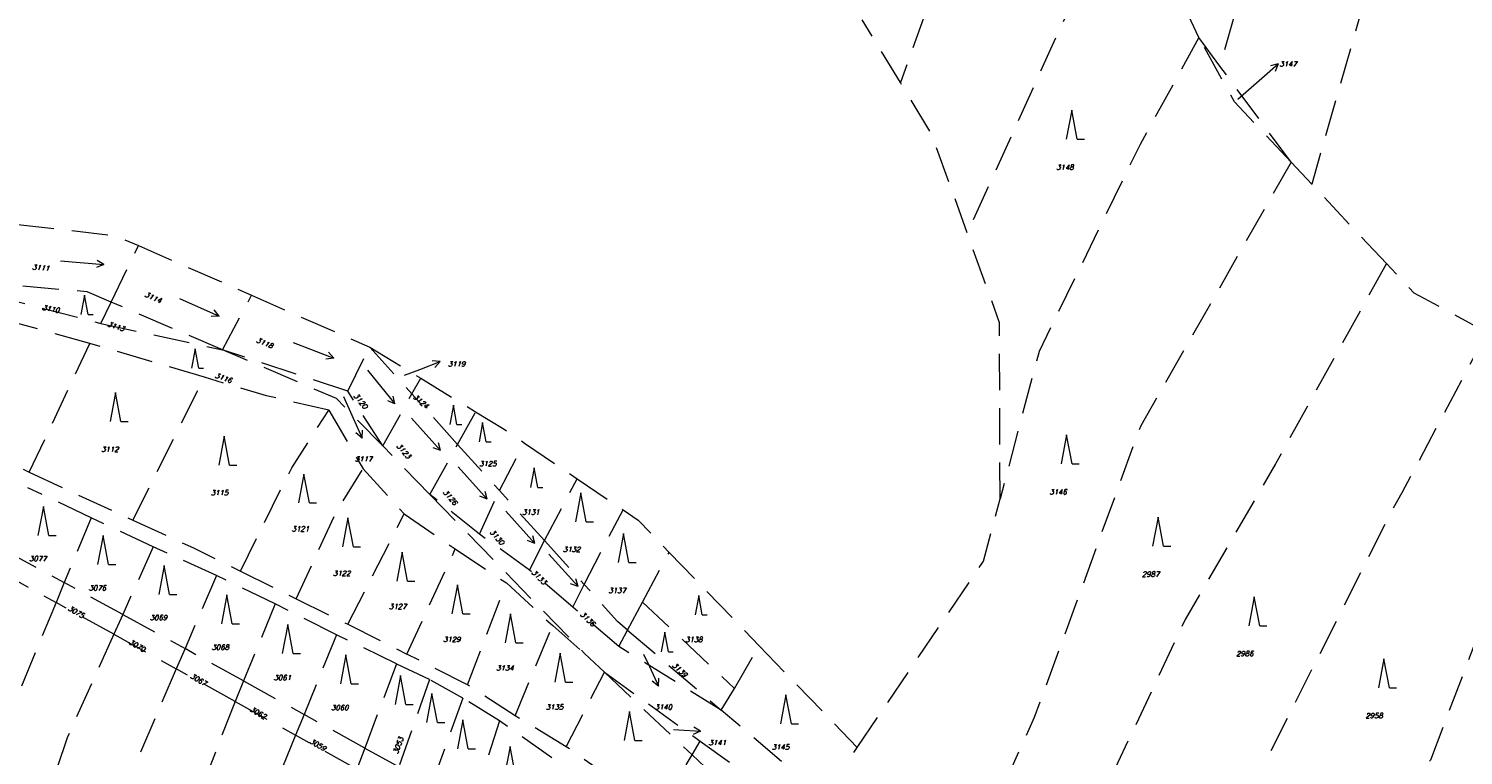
# Model space of a CAD drawing. Header units: metres. Extents: x -626722 to -621116, y -1178216 to -1174550.
# Tile 71 of 86: x -624672 to -624473, y -1175799 to -1175698. Entities that reach past the tile are written whole.
import ezdxf
from ezdxf.enums import TextEntityAlignment as Align

# ---------------------------------------------------------------- set-up
doc = ezdxf.new("R2010")
doc.units = ezdxf.units.M
doc.header["$MEASUREMENT"] = 0
doc.linetypes.add('DASHEDX2', pattern=[1.5, 1, -0.5])
for name, color, linetype, lineweight in [('8_kat_KN_Hranice parcel', 200, 'DASHEDX2', 25), ('8_kat_KN_PČ popisy', 210, 'Continuous', 0), ('8_kat_KN_Značky kultur', 7, 'Continuous', 0), ('8_kat_KN_Čísla parcel', 200, 'Continuous', 25)]:
    doc.layers.add(name, color=color, linetype=linetype, lineweight=lineweight)
doc.styles.add('Style-ITALICS', font='ITALICS.shx')

# ---------------------------------------------------------------- blocks, each defined once
blk = doc.blocks.new('1029_32')
at = {"layer": '8_kat_KN_PČ popisy', "color": 6, "linetype": 'Continuous', "lineweight": 0}
for p, q in [((0, 0), (2.27, 1.97)), ((2.27, 1.97), (1.18, 1.69)), ((2.27, 1.97), (1.84, 0.93))]:
    blk.add_line(p, q, dxfattribs=at)
blk = doc.blocks.new('1029_40')
at = {"layer": '8_kat_KN_PČ popisy', "color": 6, "linetype": 'Continuous', "lineweight": 0}
for p, q in [((0, 0), (1.22, -2.74)), ((1.22, -2.74), (1.27, -1.62)), ((1.22, -2.74), (0.36, -2.03))]:
    blk.add_line(p, q, dxfattribs=at)
blk = doc.blocks.new('1029_91')
at = {"layer": '8_kat_KN_PČ popisy', "color": 6, "linetype": 'Continuous', "lineweight": 0}
for p, q in [((0, 0), (2.8, 1.07)), ((2.8, 1.07), (1.69, 1.18)), ((2.8, 1.07), (2.05, 0.25))]:
    blk.add_line(p, q, dxfattribs=at)
blk = doc.blocks.new('1029_130')
at = {"layer": '8_kat_KN_PČ popisy', "color": 6, "linetype": 'Continuous', "lineweight": 0}
for p, q in [((0, 0), (1.27, -2.72)), ((1.27, -2.72), (1.3, -1.6)), ((1.27, -2.72), (0.39, -2.02))]:
    blk.add_line(p, q, dxfattribs=at)
blk = doc.blocks.new('1029_53')
at = {"layer": '8_kat_KN_PČ popisy', "color": 6, "linetype": 'Continuous', "lineweight": 0}
for p, q in [((0, 0), (2.99, -0.21)), ((2.99, -0.21), (2.03, 0.36)), ((2.99, -0.21), (1.96, -0.64))]:
    blk.add_line(p, q, dxfattribs=at)
blk = doc.blocks.new('3.08')
at = {"layer": '8_kat_KN_Značky kultur', "color": 7, "linetype": 'Continuous', "lineweight": 13}
for p, q in [((0, 4), (-0.75, 0)), ((0.75, 0), (0, 4)), ((0.75, 0), (1.75, 0))]:
    blk.add_line(p, q, dxfattribs=at)
blk = doc.blocks.new('8.02_15')
at = {"layer": '8_kat_KN_Značky kultur', "color": 7, "linetype": 'Continuous', "lineweight": 13}
for p, q in [((-2, 2.21), (2.01, -2.25)), ((2.01, -2.25), (0.99, -1.86)), ((2.01, -2.25), (1.73, -1.19))]:
    blk.add_line(p, q, dxfattribs=at)
blk = doc.blocks.new('3.08_1')
at = {"layer": '8_kat_KN_Značky kultur', "color": 7, "linetype": 'Continuous', "lineweight": 13}
for p, q in [((0, 2.68), (-0.5, 0)), ((0.5, 0), (0, 2.68)), ((0.5, 0), (1.17, 0))]:
    blk.add_line(p, q, dxfattribs=at)
blk = doc.blocks.new('8.02_22')
at = {"layer": '8_kat_KN_Značky kultur', "color": 7, "linetype": 'Continuous', "lineweight": 13}
for p, q in [((-2.97, 0.25), (3.01, -0.27)), ((3.01, -0.27), (2.08, 0.31)), ((3.01, -0.27), (1.99, -0.69))]:
    blk.add_line(p, q, dxfattribs=at)
blk = doc.blocks.new('8.02_24')
at = {"layer": '8_kat_KN_Značky kultur', "color": 7, "linetype": 'Continuous', "lineweight": 13}
for p, q in [((-2.73, 1.2), (2.75, -1.24)), ((2.75, -1.24), (1.66, -1.3)), ((2.75, -1.24), (2.06, -0.38))]:
    blk.add_line(p, q, dxfattribs=at)
blk = doc.blocks.new('8.02_25')
at = {"layer": '8_kat_KN_Značky kultur', "color": 7, "linetype": 'Continuous', "lineweight": 13}
for p, q in [((-2.79, 1.06), (2.81, -1.09)), ((2.81, -1.09), (1.72, -1.21)), ((2.81, -1.09), (2.08, -0.27))]:
    blk.add_line(p, q, dxfattribs=at)
blk = doc.blocks.new('8.02_26')
at = {"layer": '8_kat_KN_Značky kultur', "color": 7, "linetype": 'Continuous', "lineweight": 13}
for p, q in [((-1.88, 2.31), (1.89, -2.35)), ((1.89, -2.35), (0.89, -1.91)), ((1.89, -2.35), (1.67, -1.28))]:
    blk.add_line(p, q, dxfattribs=at)

msp = doc.modelspace()

# ---------------------------------------------------------------- linework, layer by layer
at = {"layer": '8_kat_KN_Hranice parcel', "lineweight": 13, "ltscale": 5}
for p, q in [((-624510, -1175699.49), (-624519.34, -1175679.67)), ((-624551.22, -1175705.7), (-624556.5, -1175697.03)), ((-624507.1, -1175703.41), (-624510, -1175699.49)), ((-624497.26, -1175716.69), (-624507.1, -1175703.41)), ((-624494.42, -1175719.71), (-624497.26, -1175716.69)), ((-624484.11, -1175730.69), (-624494.42, -1175719.71)), ((-624660.18, -1175735.99), (-624656.41, -1175728.2)), ((-624656.41, -1175728.2), (-624640.8, -1175735.05)), ((-624676.94, -1175734.96), (-624661.61, -1175738.94)), ((-624644.8, -1175742.58), (-624640.8, -1175735.05)), ((-624640.8, -1175735.05), (-624624.48, -1175742.21)), ((-624663.1, -1175741.7), (-624678.59, -1175737.44)), ((-624661.61, -1175738.94), (-624660.18, -1175735.99)), ((-624644.8, -1175742.58), (-624660.18, -1175735.99)), ((-624661.61, -1175738.94), (-624644.8, -1175742.58)), ((-624671.48, -1175759.48), (-624663.1, -1175741.7)), ((-624647.31, -1175746.38), (-624663.1, -1175741.7)), ((-624627.49, -1175748.28), (-624644.8, -1175742.58)), ((-624627.49, -1175748.28), (-624624.48, -1175742.21)), ((-624624.48, -1175742.21), (-624617.44, -1175746.52)), ((-624624.48, -1175742.21), (-624618.65, -1175748.67)), ((-624657.19, -1175766.1), (-624647.31, -1175746.38)), ((-624618.65, -1175748.67), (-624617.44, -1175746.52)), ((-624617.44, -1175746.52), (-624609.87, -1175751.14)), ((-624622.69, -1175755.86), (-624627.49, -1175748.28)), ((-624622.69, -1175755.86), (-624618.65, -1175748.67)), ((-624612.34, -1175755.65), (-624618.65, -1175748.67)), ((-624630.14, -1175750.92), (-624625.39, -1175759.01)), ((-624612.34, -1175755.65), (-624609.87, -1175751.14)), ((-624685.88, -1175752.67), (-624671.48, -1175759.48)), ((-624606.57, -1175762.03), (-624603.11, -1175755.46)), ((-624603.11, -1175755.46), (-624595.83, -1175760.39)), ((-624616.17, -1175762.56), (-624622.69, -1175755.86)), ((-624616.17, -1175762.56), (-624612.34, -1175755.65)), ((-624612.34, -1175755.65), (-624606.57, -1175762.03)), ((-624671.48, -1175759.48), (-624657.19, -1175766.1)), ((-624625.39, -1175759.01), (-624619.72, -1175765.25)), ((-624600.34, -1175768.93), (-624595.83, -1175760.39)), ((-624595.83, -1175760.39), (-624589.49, -1175764.68)), ((-624662.95, -1175765.8), (-624671.67, -1175761.62)), ((-624609.33, -1175768.03), (-624616.17, -1175762.56)), ((-624616.17, -1175762.56), (-624594.81, -1175784.51)), ((-624609.33, -1175768.03), (-624606.57, -1175762.03)), ((-624600.34, -1175768.93), (-624606.57, -1175762.03)), ((-624627.49, -1175780.46), (-624619.72, -1175765.25)), ((-624619.72, -1175765.25), (-624612.66, -1175770.08)), ((-624594.88, -1175774.97), (-624589.49, -1175764.68)), ((-624662.95, -1175765.8), (-624666.64, -1175774.72)), ((-624654.36, -1175769.78), (-624662.95, -1175765.8)), ((-624602.43, -1175772.99), (-624609.33, -1175768.03)), ((-624602.43, -1175772.99), (-624600.34, -1175768.93)), ((-624600.34, -1175768.93), (-624594.88, -1175774.97)), ((-624674.97, -1175770.18), (-624666.64, -1175774.72)), ((-624654.36, -1175769.78), (-624658.58, -1175779.13)), ((-624645.63, -1175773.75), (-624654.36, -1175769.78)), ((-624619.34, -1175784.59), (-624612.66, -1175770.08)), ((-624612.66, -1175770.08), (-624605.61, -1175774.76)), ((-624586.83, -1175777.42), (-624583.13, -1175770.55)), ((-624583.13, -1175770.55), (-624570.71, -1175783.43)), ((-624676.02, -1175772.92), (-624667.78, -1175777.47)), ((-624642.34, -1175773.12), (-624634.64, -1175776.95)), ((-624596.45, -1175778.1), (-624602.43, -1175772.99)), ((-624666.64, -1175774.72), (-624667.78, -1175777.47)), ((-624658.58, -1175779.13), (-624666.64, -1175774.72)), ((-624645.63, -1175773.75), (-624649.98, -1175783.83)), ((-624637.54, -1175777.67), (-624645.63, -1175773.75)), ((-624610.97, -1175788.83), (-624605.61, -1175774.76)), ((-624605.61, -1175774.76), (-624599.22, -1175780.65)), ((-624596.45, -1175778.1), (-624594.88, -1175774.97)), ((-624634.64, -1175776.95), (-624627.49, -1175780.46)), ((-624659.81, -1175781.86), (-624667.78, -1175777.47)), ((-624658.58, -1175779.13), (-624659.81, -1175781.86)), ((-624658.58, -1175779.13), (-624649.98, -1175783.83)), ((-624637.54, -1175777.67), (-624641.9, -1175788.3)), ((-624629.05, -1175781.91), (-624637.54, -1175777.67)), ((-624590.08, -1175783.55), (-624596.45, -1175778.1)), ((-624588.87, -1175781.27), (-624586.83, -1175777.42)), ((-624586.83, -1175777.42), (-624574.11, -1175789.34)), ((-624627.49, -1175780.46), (-624619.34, -1175784.59)), ((-624604.41, -1175793.12), (-624599.22, -1175780.65)), ((-624599.22, -1175780.65), (-624594.81, -1175784.51)), ((-624590.08, -1175783.55), (-624588.87, -1175781.27)), ((-624588.87, -1175781.27), (-624575.94, -1175792.33)), ((-624659.81, -1175781.86), (-624651.19, -1175786.63)), ((-624629.05, -1175781.91), (-624633.54, -1175792.92)), ((-624620.79, -1175785.94), (-624629.05, -1175781.91)), ((-624649.98, -1175783.83), (-624651.19, -1175786.63)), ((-624641.9, -1175788.3), (-624649.98, -1175783.83)), ((-624610.97, -1175788.83), (-624619.34, -1175784.59)), ((-624594.81, -1175784.51), (-624592.08, -1175787.09)), ((-624575.94, -1175792.33), (-624590.08, -1175783.55)), ((-624574.11, -1175789.34), (-624570.71, -1175783.43)), ((-624570.71, -1175783.43), (-624557.16, -1175797.49)), ((-624643.07, -1175791.14), (-624651.19, -1175786.63)), ((-624620.79, -1175785.94), (-624625.16, -1175797.56)), ((-624616.22, -1175788.11), (-624620.79, -1175785.94)), ((-624597.36, -1175797.37), (-624592.08, -1175787.09)), ((-624592.08, -1175787.09), (-624578.86, -1175796.6)), ((-624592.08, -1175787.09), (-624579.98, -1175798.49)), ((-624641.9, -1175788.3), (-624643.07, -1175791.14)), ((-624641.9, -1175788.3), (-624633.54, -1175792.92)), ((-624616.22, -1175788.11), (-624620.47, -1175800.15)), ((-624611.62, -1175790.66), (-624616.22, -1175788.11)), ((-624604.41, -1175793.12), (-624610.97, -1175788.83)), ((-624643.07, -1175791.14), (-624634.71, -1175795.79)), ((-624611.62, -1175790.66), (-624615.95, -1175802.65)), ((-624606.56, -1175793.79), (-624611.62, -1175790.66)), ((-624575.94, -1175792.33), (-624574.11, -1175789.34)), ((-624633.54, -1175792.92), (-624634.71, -1175795.79)), ((-624625.16, -1175797.56), (-624633.54, -1175792.92)), ((-624597.36, -1175797.37), (-624604.41, -1175793.12)), ((-624561.95, -1175804.29), (-624575.94, -1175792.33)), ((-624606.56, -1175793.79), (-624610.41, -1175805.72)), ((-624599.35, -1175798.9), (-624606.56, -1175793.79)), ((-624626.27, -1175800.48), (-624634.71, -1175795.79)), ((-624579.98, -1175798.49), (-624578.86, -1175796.6)), ((-624578.86, -1175796.6), (-624563.91, -1175807.34)), ((-624625.16, -1175797.56), (-624626.27, -1175800.48)), ((-624625.16, -1175797.56), (-624620.47, -1175800.15)), ((-624584.63, -1175806.31), (-624597.36, -1175797.37)), ((-624584.63, -1175806.31), (-624579.98, -1175798.49)), ((-624561.95, -1175804.29), (-624557.16, -1175797.49))]:
    msp.add_line(p, q, dxfattribs=at)
at = {"layer": '8_kat_KN_Hranice parcel', "lineweight": 13, "ltscale": 5, "flags": 128}
for points in [[(-624441.29, -1175472.78), (-624474.2, -1175588.1), (-624507.1, -1175703.41)], [(-624425.3, -1175477.45), (-624459.86, -1175598.58), (-624494.42, -1175719.71)], [(-624530.56, -1175662.87), (-624547.76, -1175696.11), (-624551.22, -1175705.7)], [(-624519.34, -1175679.67), (-624520.14, -1175681.16), (-624526.91, -1175693.25), (-624541.98, -1175726.46)], [(-624510, -1175699.49), (-624518.13, -1175714.23), (-624532.06, -1175742.82), (-624537.46, -1175763.15)], [(-624497.26, -1175716.69), (-624505.09, -1175708.36), (-624510, -1175699.49)], [(-624541.98, -1175726.46), (-624546.9, -1175712.8), (-624551.22, -1175705.7)], [(-624497.26, -1175716.69), (-624518.04, -1175753.08), (-624532.73, -1175793.35), (-624542.57, -1175815.09)], [(-624673.06, -1175725.31), (-624659.58, -1175726.81), (-624656.41, -1175728.2)], [(-624537.46, -1175763.15), (-624537.52, -1175738.86), (-624541.98, -1175726.46)], [(-624484.11, -1175730.69), (-624499.44, -1175758.33), (-624511.88, -1175779.81), (-624522.62, -1175802.62), (-624525.41, -1175829.04)], [(-624470.24, -1175740.2), (-624480.29, -1175734.75), (-624484.11, -1175730.69)], [(-624660.18, -1175735.99), (-624663.47, -1175734.58), (-624676.34, -1175733.47)], [(-624470.24, -1175740.2), (-624481.98, -1175762.33), (-624483.48, -1175765.01), (-624507.09, -1175811.9), (-624514.47, -1175837.44)], [(-624622.69, -1175755.86), (-624629.05, -1175749.33), (-624644.8, -1175742.58)], [(-624630.14, -1175750.92), (-624638.73, -1175748.94), (-624647.31, -1175746.38)], [(-624454.17, -1175747.26), (-624468.08, -1175773.04), (-624478.05, -1175799.21), (-624493.78, -1175826.45), (-624502.55, -1175842.43)], [(-624642.34, -1175773.12), (-624635.25, -1175758.86), (-624630.14, -1175750.92)], [(-624609.87, -1175751.14), (-624605.93, -1175753.55), (-624603.11, -1175755.46)], [(-624634.64, -1175776.95), (-624629.07, -1175764.94), (-624625.39, -1175759.01)], [(-624557.16, -1175797.49), (-624539.75, -1175771.78), (-624537.46, -1175763.15)], [(-624589.49, -1175764.68), (-624587.43, -1175766.08), (-624583.13, -1175770.55)], [(-624657.19, -1175766.1), (-624648.81, -1175769.92), (-624642.34, -1175773.12)], [(-624588.87, -1175781.27), (-624590.27, -1175780.07), (-624594.88, -1175774.97)], [(-624667.78, -1175777.47), (-624674.61, -1175793.95), (-624694.75, -1175852.7)], [(-624659.81, -1175781.86), (-624666.24, -1175796.14), (-624678.05, -1175830.56), (-624684.07, -1175851.08)], [(-624651.19, -1175786.63), (-624658.3, -1175803.09), (-624675.08, -1175853.38)], [(-624643.07, -1175791.14), (-624657.01, -1175827.13), (-624665.3, -1175855.88)], [(-624634.71, -1175795.79), (-624647.14, -1175826.33), (-624653.58, -1175854.35), (-624655.01, -1175858.52)], [(-624566.35, -1175811.2), (-624568.67, -1175809.15), (-624579.98, -1175798.49)]]:
    msp.add_lwpolyline(points, dxfattribs=at)
at = {"layer": '8_kat_KN_PČ popisy', "lineweight": 0}
for p, q in [((-624504.61, -1175707.99), (-624501.31, -1175705.09)), ((-624619.67, -1175746.1), (-624617.55, -1175745.29)), ((-624628.12, -1175749.05), (-624626.75, -1175752.04)), ((-624586.67, -1175784.6), (-624585.86, -1175786.31)), ((-624582.53, -1175794.98), (-624581.78, -1175795.03))]:
    msp.add_line(p, q, dxfattribs=at)

# ---------------------------------------------------------------- block references
for name, p in [('1029_32', (-624501.31, -1175705.09)), ('1029_91', (-624617.55, -1175745.29)), ('1029_40', (-624626.75, -1175752.04)), ('1029_130', (-624585.86, -1175786.31)), ('1029_53', (-624581.78, -1175795.03))]:
    msp.add_blockref(name, p, dxfattribs=at)
at = {"layer": '8_kat_KN_Značky kultur', "lineweight": 13}
for name, p in [('3.08', (-624527.56, -1175713.5)), ('8.02_22', (-624664.18, -1175730.55)), ('3.08_1', (-624663.84, -1175737.71)), ('8.02_24', (-624648.01, -1175736.71)), ('8.02_25', (-624632.26, -1175742.65)), ('3.08_1', (-624648.58, -1175745.12)), ('8.02_26', (-624622.89, -1175747.71)), ('3.08', (-624659.57, -1175752.47)), ('3.08_1', (-624612.93, -1175752.89)), ('8.02_15', (-624616.71, -1175754.24)), ('3.08_1', (-624608.89, -1175755.28)), ('3.08', (-624644.58, -1175758.5)), ('3.08', (-624528.27, -1175758.32)), ('8.02_15', (-624610.28, -1175760.95)), ('3.08_1', (-624601.77, -1175761.58)), ('3.08', (-624633.56, -1175763.73)), ('3.08', (-624595.34, -1175766.33)), ('3.08', (-624669.53, -1175768.22)), ('8.02_15', (-624603.68, -1175767.06)), ('3.08', (-624627.48, -1175769.79)), ('3.08', (-624515.64, -1175769.69)), ('3.08', (-624661.29, -1175772.23)), ('3.08', (-624589.45, -1175771.96)), ('3.08', (-624620, -1175774.54)), ('8.02_15', (-624597.73, -1175773.01)), ('3.08', (-624652.85, -1175776.38)), ('3.08', (-624612.38, -1175779.04)), ('3.08', (-624644.2, -1175780.39)), ('3.08_1', (-624579.06, -1175779.19)), ('3.08', (-624502.36, -1175780.67)), ('3.08', (-624605.04, -1175783.03)), ('3.08', (-624635.8, -1175784.52)), ('3.08_1', (-624583.75, -1175784.26)), ('3.08', (-624627.77, -1175788.71)), ('3.08', (-624598.18, -1175788.45)), ('3.08', (-624484.46, -1175789.24)), ('3.08', (-624620.22, -1175791.56)), ('3.08', (-624615.88, -1175794.02)), ('3.08', (-624567.01, -1175794.22)), ('3.08', (-624588.62, -1175796.51)), ('3.08', (-624611.62, -1175797.65)), ('3.08', (-624605.1, -1175801.35))]:
    msp.add_blockref(name, p, dxfattribs=at)

# ---------------------------------------------------------------- texts
at = {"layer": '8_kat_KN_Čísla parcel', "lineweight": 0, "style": 'Style-ITALICS'}
for s, p in [('3147', (-624497.685, -1175703.47)), ('3119', (-624612.483, -1175744.89)), ('3117', (-624625.323, -1175758.01)), ('3140', (-624583.948, -1175792.25)), ('3141', (-624576.493, -1175797.17))]:
    msp.add_text(s, height=0.7, dxfattribs=at).set_placement(p, align=Align.CENTER)
for s, p in [('3148', (-624529.7, -1175717.73)), ('3112', (-624661.55, -1175756.66)), ('3125', (-624609.38, -1175758.67)), ('3115', (-624646.42, -1175762.67)), ('3146', (-624530.64, -1175762.55)), ('3131', (-624603.43, -1175765.35)), ('3121', (-624635.26, -1175767.65)), ('3077', (-624671.5, -1175771.75)), ('3132', (-624597.8, -1175770.49)), ('3122', (-624629.55, -1175773.79)), ('2987', (-624517.87, -1175773.91)), ('3076', (-624663.28, -1175775.8)), ('3137', (-624591.52, -1175776.16)), ('3069', (-624654.85, -1175779.9)), ('3127', (-624621.82, -1175778.37)), ('3068', (-624646.31, -1175783.99)), ('3129', (-624614.36, -1175782.9)), ('3138', (-624580.95, -1175782.93)), ('2986', (-624504.87, -1175784.87)), ('3134', (-624607.01, -1175786.86)), ('3061', (-624637.74, -1175788.18)), ('3060', (-624629.81, -1175792.33)), ('3135', (-624600.17, -1175792.26)), ('2958', (-624487.02, -1175793.43)), ('3145', (-624568.97, -1175797.78))]:
    msp.add_text(s, height=0.7, dxfattribs=at).set_placement(p)
for s, rotation, p in [('3111', 355, (-624671.114, -1175731.496)), ('3114', 336, (-624655.625, -1175735.196)), ('3110', 350, (-624669.737, -1175737.077)), ('3113', 342, (-624660.762, -1175739.318)), ('3118', 338, (-624640.228, -1175741.518)), ('3116', 341, (-624645.916, -1175746.403)), ('3120', 309, (-624626.77, -1175748.944)), ('3124', 320, (-624618.546, -1175749.211)), ('3123', 311, (-624620.841, -1175755.887)), ('3126', 311, (-624614.421, -1175762.287)), ('3130', 311, (-624607.961, -1175767.777)), ('3133', 316, (-624602.21, -1175773.391)), ('3075', 330, (-624666.215, -1175778.476)), ('3136', 317, (-624595.489, -1175779.181)), ('3070', 330, (-624657.815, -1175783.126)), ('3139', 317, (-624582.789, -1175786.211)), ('3067', 330, (-624649.335, -1175787.816)), ('3062', 330, (-624641.095, -1175792.396)), ('3059', 330, (-624632.855, -1175796.816)), ('3053', 70, (-624620.621, -1175798.46))]:
    msp.add_text(s, height=0.7, rotation=rotation, dxfattribs=at).set_placement(p)

doc.saveas('drawing.dxf')
